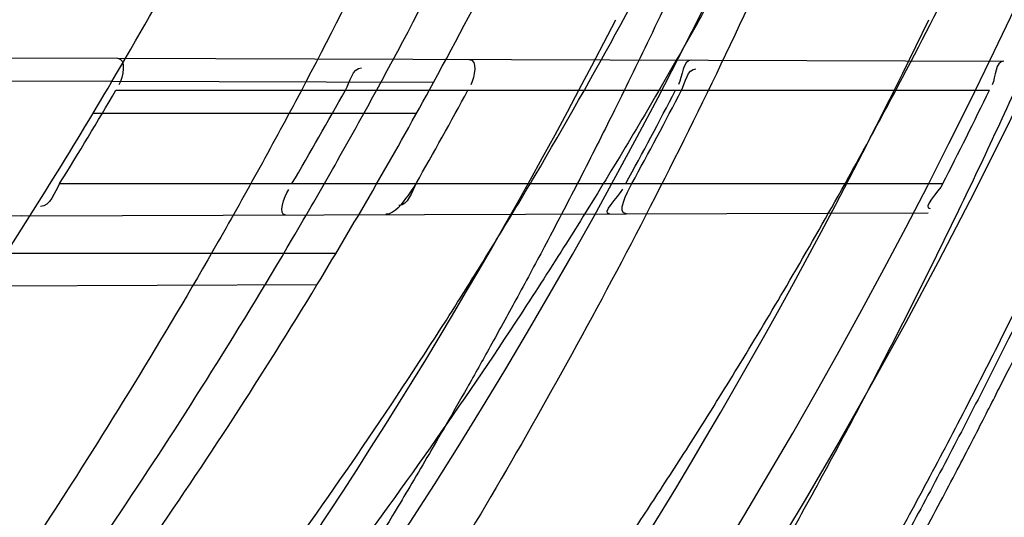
# Model space of a CAD drawing. Header units: millimetres. Extents: x 0 to 297, y 0 to 210.
# Tile 86 of 256: x 147.7256 to 147.7783, y 92.7212 to 92.7479. Entities that reach past the tile are written whole.
import ezdxf

# ---------------------------------------------------------------- set-up
doc = ezdxf.new("R2010")
doc.units = ezdxf.units.MM
doc.header["$LTSCALE"] = 16.335
doc.layers.get('0').update_dxf_attribs({"linetype": 'CONTINUOUS'})
for name, color, linetype in [('01_GLOBAL', 7, 'CONTINUOUS'), ('INTFCLR_1', 7, 'CONTINUOUS'), ('INTFCLR_144815', 7, 'CONTINUOUS')]:
    doc.layers.add(name, color=color, linetype=linetype)

msp = doc.modelspace()

# ---------------------------------------------------------------- linework, layer by layer
at = {"color": 7, "linetype": 'Continuous'}
msp.add_circle((148.2308034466, 92.1164639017), 1.9, dxfattribs=at)
at = {"color": 9, "linetype": 'Continuous'}
msp.add_arc((148.2308034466, 92.1164639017), 1.8756493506, 92.9674534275, 177.0325465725, dxfattribs=at)
at = {"layer": '01_GLOBAL', "color": 7, "linetype": 'Continuous'}
msp.add_circle((148.2308034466, 92.1164639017), 1.925, dxfattribs=at)
at = {"layer": 'INTFCLR_1', "color": 6, "linetype": 'Continuous'}
for p, q in [((147.6865936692, 92.74597212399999), (147.7308430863, 92.7458176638)), ((147.7305433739, 92.74456871), (147.724004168, 92.7445915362)), ((147.7257210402, 92.73737183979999), (147.6799342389, 92.73721201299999))]:
    msp.add_line(p, q, dxfattribs=at)
at = {"layer": 'INTFCLR_1', "color": 9, "linetype": 'Continuous'}
for p, q in [((147.7308430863, 92.7458176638), (147.7782655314, 92.7456521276)), ((147.7477448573, 92.7445086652), (147.7305433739, 92.74456871)), ((147.7307610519, 92.7441036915), (147.777493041, 92.7441036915)), ((147.7468344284, 92.7428536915), (147.7295275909, 92.7428536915)), ((147.727747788, 92.73910369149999), (147.7749982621, 92.73910369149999)), ((147.7257210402, 92.73737183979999), (147.7742184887, 92.7375411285)), ((147.742519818, 92.7353536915), (147.7248726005, 92.7353536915)), ((147.7415118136, 92.7336769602), (147.7237424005, 92.733614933))]:
    msp.add_line(p, q, dxfattribs=at)
at = {"layer": 'INTFCLR_1', "color": 7, "linetype": 'Continuous'}
msp.add_line((147.7468143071, 92.73910369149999), (147.7463799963, 92.7384573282), dxfattribs=at)
at = {"layer": 'INTFCLR_1', "color": 6, "linetype": 'Continuous'}
for centre, radius, start, end in [((147.5056636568, 92.8766036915), 0.3017258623, 270, 90.00000002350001), ((147.5056636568, 92.8766036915), 0.2867456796, 270, 90.00000002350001), ((147.5056636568, 92.8766036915), 0.2607760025, 326.7481499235, 329.5812702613), ((147.5056636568, 92.8766036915), 0.2757760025, 328.7836486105, 331.3802865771), ((147.505531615, 92.8764308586), 0.2612255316, 328.2843877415, 329.5648426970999), ((147.5057262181, 92.8767546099), 0.271871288, 329.5817052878, 330.7961649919), ((147.5055410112, 92.87643898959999), 0.2776216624, 330.3510127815, 331.531536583), ((147.5056869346, 92.87660042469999), 0.2873776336, 331.4155767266, 332.5448306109), ((147.5059956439, 92.87660036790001), 0.2873905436, 331.416991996, 332.5461806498), ((147.5056864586, 92.8766007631), 0.3023810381, 332.9534276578, 334.0122375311)]:
    msp.add_arc(centre, radius, start, end, dxfattribs=at)
at = {"layer": 'INTFCLR_1', "color": 9, "linetype": 'Continuous'}
for radius, start, end in [(0.2757760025, 331.3802865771, 334.6943264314), (0.2607760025, 329.5812702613, 333.1113287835), (0.2757760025, 325.2879487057, 328.7836486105)]:
    msp.add_arc((147.5056636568, 92.8766036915), radius, start, end, dxfattribs=at)
at = {"layer": 'INTFCLR_1', "color": 6, "linetype": 'Continuous'}
for points, knots in [([(147.7024190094, 93.0916036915), (147.7018087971, 93.0916036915), (147.7029114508, 93.08950324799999), (147.7038583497, 93.08834455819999), (147.7054058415, 93.0863113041), (147.7073153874, 93.0840115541), (147.7097564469, 93.0810765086), (147.7126098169, 93.0776680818), (147.7156703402, 93.073960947), (147.7186923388, 93.0702356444), (147.721505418, 93.0666872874), (147.7240879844, 93.06335701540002), (147.7264364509, 93.0602594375), (147.7285589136, 93.05739951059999), (147.7304701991, 93.0547707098), (147.7321890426, 93.05236174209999), (147.7337330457, 93.05015870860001), (147.7351142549, 93.0481557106), (147.7363481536, 93.04633959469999), (147.7374498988, 93.04469533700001), (147.7384368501, 93.0432038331), (147.7393145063, 93.04186262), (147.740301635, 93.0403384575), (147.7413416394, 93.03871140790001), (147.7424164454, 93.0370044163), (147.7434051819, 93.03541431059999), (147.7444675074, 93.0336832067), (147.7454727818, 93.0320194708), (147.7463989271, 93.0304656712), (147.7472040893, 93.0291000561), (147.7480924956, 93.0275744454), (147.7490691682, 93.0258742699), (147.7501439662, 93.02397450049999), (147.7513258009, 93.02184928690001), (147.7526254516, 93.0194658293), (147.7540567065, 93.016782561), (147.7556293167, 93.01375936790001), (147.7573520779, 93.0103498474), (147.7592357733, 93.0064972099), (147.7612959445, 93.00212210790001), (147.7635459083, 92.9971289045), (147.7659975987, 92.99139551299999), (147.7686600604, 92.9847751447), (147.771540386, 92.9770580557), (147.7745995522, 92.96806700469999), (147.7776353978, 92.9580497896), (147.7804347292, 92.9474285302), (147.7828479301, 92.9366846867), (147.7848548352, 92.9259114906), (147.7864550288, 92.91515159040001), (147.7876568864, 92.9044033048), (147.7884643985, 92.8936919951), (147.7888848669, 92.883007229), (147.788923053, 92.8723658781), (147.7885832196, 92.8617581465), (147.7878679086, 92.85118540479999), (147.7867790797, 92.8406561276), (147.7853146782, 92.8301491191), (147.7834744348, 92.81967840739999), (147.7812492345, 92.80922126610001), (147.7786373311, 92.7987909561), (147.7756726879, 92.7885321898), (147.7725298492, 92.77894344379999), (147.7694333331, 92.7704309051), (147.7665578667, 92.7631606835), (147.763914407, 92.756913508), (147.7614912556, 92.751504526), (147.7592772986, 92.74679278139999), (147.7572566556, 92.7426627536), (147.7554148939, 92.7390284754), (147.7537381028, 92.7358200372), (147.7522167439, 92.7329849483), (147.7508394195, 92.7304773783), (147.7495919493, 92.72825221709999), (147.7484619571, 92.7262722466), (147.7474378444, 92.724505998), (147.7465123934, 92.7229325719), (147.7456788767, 92.7215330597), (147.7447260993, 92.71995062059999), (147.7436842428, 92.71824390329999), (147.7424549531, 92.71626272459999), (147.7413949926, 92.7145809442), (147.7404087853, 92.71303704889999), (147.7395314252, 92.7116777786), (147.7385421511, 92.7101629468), (147.7374297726, 92.7084808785), (147.7361816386, 92.706620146), (147.7347816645, 92.7045655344), (147.7332139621, 92.7023025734), (147.7314607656, 92.69981828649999), (147.7295082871, 92.69710583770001), (147.7273377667, 92.6941536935), (147.7249300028, 92.69095159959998), (147.7222786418, 92.6875081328), (147.7193828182, 92.6838337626), (147.7162651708, 92.67997262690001), (147.7130841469, 92.6761093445), (147.7101062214, 92.67254834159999), (147.7075479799, 92.66947614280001), (147.7055504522, 92.6670757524), (147.7039276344, 92.6649548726), (147.7029496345, 92.6637602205), (147.7017963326, 92.66160369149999), (147.7024190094, 92.66160369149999)], [0, 0, 0, 0, 0.0038604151, 0.0075016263, 0.0124785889, 0.0188917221, 0.0268498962, 0.0364677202, 0.04706947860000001, 0.0572444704, 0.0668187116, 0.0757144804, 0.08390538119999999, 0.0914099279, 0.098245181, 0.1044667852, 0.1101313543, 0.1152642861, 0.1198589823, 0.1240215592, 0.1277856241, 0.1311734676, 0.1341617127, 0.1392736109, 0.1433897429, 0.1469230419, 0.1511192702, 0.1562389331, 0.1592204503, 0.1625628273, 0.1662680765, 0.1703891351, 0.1749670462, 0.1800766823, 0.185772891, 0.1921413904, 0.1993155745, 0.2073310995, 0.2163076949, 0.2264451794, 0.2379233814, 0.250953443, 0.2658909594, 0.2830621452, 0.3030578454, 0.3259639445, 0.3492662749, 0.372530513, 0.3956109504, 0.4185782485, 0.4413347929, 0.4640172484, 0.48651927, 0.5089682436, 0.5313242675, 0.553647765, 0.5759939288, 0.5982772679, 0.6207473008, 0.6432362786, 0.6658996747, 0.6887559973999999, 0.7107777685, 0.7297237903, 0.7460531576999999, 0.7602331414, 0.7726347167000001, 0.7835467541, 0.7931663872, 0.8017211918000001, 0.8093215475, 0.8160683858, 0.8220758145, 0.8274205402, 0.8322066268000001, 0.8364980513, 0.8403368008, 0.8437547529, 0.8468031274, 0.8520223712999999, 0.8564046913, 0.8615533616, 0.8645986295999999, 0.8679945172, 0.8717882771, 0.8760445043, 0.8807522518, 0.8859628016, 0.8917731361, 0.8981681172, 0.9051985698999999, 0.9129160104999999, 0.9213486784, 0.9305434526, 0.9404096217, 0.9509435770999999, 0.9619432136, 0.9720502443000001, 0.9803711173, 0.9870628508, 0.9922716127, 0.99606073, 1, 1, 1, 1]), ([(147.7024190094, 92.66160369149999), (147.7031143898, 92.66160369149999), (147.7043203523, 92.6624163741), (147.7061744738, 92.6635325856), (147.7083002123, 92.66507723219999), (147.710928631, 92.6670898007), (147.7140582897, 92.6696593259), (147.7175074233, 92.6726544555), (147.7210070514, 92.6758564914), (147.724310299, 92.6790215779), (147.7273371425, 92.6820373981), (147.7300923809, 92.6848835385), (147.7325889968, 92.6875456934), (147.7348455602, 92.6900206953), (147.7368773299, 92.69230773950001), (147.7387011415, 92.69440843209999), (147.7403405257, 92.6963368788), (147.7418089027, 92.69809721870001), (147.74312239, 92.69969855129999), (147.7442950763, 92.7011505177), (147.7453447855, 92.7024683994), (147.7462981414, 92.7036803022), (147.7472372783, 92.7048876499), (147.7482377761, 92.70618954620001), (147.7492999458, 92.7075906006), (147.7503509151, 92.70899661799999), (147.7513832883, 92.71039607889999), (147.7524574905, 92.7118722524), (147.7536466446, 92.7135309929), (147.7549757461, 92.71541616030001), (147.7564609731, 92.7175638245), (147.7581179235, 92.7200131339), (147.7599603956, 92.72280467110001), (147.7620026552, 92.725988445), (147.7642665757, 92.7296344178), (147.7667734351, 92.73382309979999), (147.7695429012, 92.73865281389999), (147.7725956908, 92.7442536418), (147.7759494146, 92.7507780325), (147.7796263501, 92.7584542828), (147.7835547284, 92.7673916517), (147.7874822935, 92.777309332), (147.7911546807, 92.7877658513), (147.7944163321, 92.7983650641), (147.7972390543, 92.8090034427), (147.7996322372, 92.81966957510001), (147.8015947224, 92.830307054), (147.8031423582, 92.84094476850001), (147.8042785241, 92.8515373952), (147.8050140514, 92.86210180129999), (147.805355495, 92.8726275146), (147.8053083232, 92.8831163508), (147.8048760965, 92.8935745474), (147.8040611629, 92.9039954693), (147.8028633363, 92.9143835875), (147.8012816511, 92.9247373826), (147.799316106, 92.935041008), (147.7969588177, 92.94531754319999), (147.7942058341, 92.9555541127), (147.7910435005, 92.9657625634), (147.7874805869, 92.97589100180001), (147.7836594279, 92.98555735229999), (147.7798256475, 92.9943126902), (147.7762354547, 93.0018480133), (147.7729615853, 93.0082575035), (147.7699846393, 93.0137592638), (147.767284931, 93.01850609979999), (147.7648405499, 93.0226260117), (147.7626315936, 93.0262165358), (147.7606351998, 93.029359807), (147.7588346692, 93.032115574), (147.7572125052, 93.0345383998), (147.7557564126, 93.0366668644), (147.7544486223, 93.0385420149), (147.7532796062, 93.0401903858), (147.7522307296, 93.04164776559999), (147.7512884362, 93.0429399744), (147.7503875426, 93.0441606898), (147.749451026, 93.0454152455), (147.7484191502, 93.0467800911), (147.7473563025, 93.048166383), (147.7462900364, 93.04953808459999), (147.7452102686, 93.0509094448), (147.7440251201, 93.0523937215), (147.7427013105, 93.0540257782), (147.7412185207, 93.05582248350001), (147.7395625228, 93.05779146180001), (147.7377136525, 93.05994306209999), (147.7356554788, 93.0622827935), (147.733366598, 93.0648176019), (147.7308303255, 93.0675463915), (147.7280323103, 93.07046241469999), (147.7249547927, 93.0735545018), (147.7215984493, 93.0767954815), (147.7180191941, 93.0800963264), (147.7144644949, 93.08320501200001), (147.7112102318, 93.085894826), (147.7084715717, 93.08800309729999), (147.7062664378, 93.089614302), (147.7043599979, 93.09076625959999), (147.7031273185, 93.0916036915), (147.7024190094, 93.0916036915)], [0, 0, 0, 0, 0.0042187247, 0.0081401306, 0.0133978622, 0.0200459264, 0.0282638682, 0.0379443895, 0.0477615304, 0.05703690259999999, 0.0656973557, 0.0736821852, 0.0810680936, 0.0878383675, 0.0940009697, 0.0996271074, 0.1047154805, 0.1093563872, 0.1135342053, 0.1172803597, 0.1206792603, 0.1237557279, 0.1266349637, 0.1299589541, 0.1337168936, 0.1373013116, 0.1406085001, 0.1442672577, 0.148377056, 0.1529904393, 0.1582606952, 0.164218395, 0.1709303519, 0.1785521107, 0.1871652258, 0.1969659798, 0.2081658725, 0.2209392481, 0.2356613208, 0.2526660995, 0.2725685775, 0.2948769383, 0.3173640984, 0.3397873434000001, 0.3621386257, 0.3841211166, 0.4060891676, 0.4277469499, 0.4493218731, 0.470705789, 0.4919793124, 0.5131981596, 0.5343255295, 0.5554668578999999, 0.5765984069, 0.5977513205, 0.6189954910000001, 0.6402209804, 0.6617015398, 0.6832900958, 0.7050415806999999, 0.7268239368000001, 0.7463339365, 0.7630160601, 0.7774553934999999, 0.7899931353, 0.8009638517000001, 0.8105830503, 0.8190545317, 0.8265380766, 0.8331730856, 0.8390248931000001, 0.8442268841, 0.8488182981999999, 0.8528943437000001, 0.8564866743, 0.8597116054, 0.8625968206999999, 0.8656908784, 0.8692094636, 0.8729771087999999, 0.8762884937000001, 0.879749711, 0.8835661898, 0.8878115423, 0.8924986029, 0.8976989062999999, 0.9034198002, 0.9097088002, 0.9166034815, 0.9241390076, 0.9323094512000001, 0.9411199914, 0.9506041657, 0.9606137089, 0.9706541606, 0.9792553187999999, 0.9862062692, 0.9916647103, 0.9957028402, 1, 1, 1, 1])]:
    msp.add_open_spline(points, degree=3, knots=knots, dxfattribs=at)
at = {"layer": 'INTFCLR_1', "color": 9, "linetype": 'Continuous'}
for points, knots in [([(147.7578360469, 92.9698354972), (147.7601299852, 92.9632788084), (147.7642956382, 92.9498053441), (147.7682613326, 92.93248715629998), (147.7702192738, 92.9209208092), (147.7710065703, 92.9154643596), (147.7714994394, 92.91179284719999), (147.7727052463, 92.90167889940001), (147.773864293, 92.88500070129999), (147.7737011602, 92.86826331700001), (147.7730932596, 92.8580308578), (147.7728153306, 92.8542968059), (147.7723459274, 92.84873943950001), (147.7710514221, 92.8369058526), (147.7680380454, 92.81906424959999), (147.7643540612, 92.80424827), (147.7618533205, 92.7957452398), (147.7608389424, 92.79241084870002), (147.7590123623, 92.7866911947), (147.7551536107, 92.7756507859), (147.7489882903, 92.76060143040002), (147.7426455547, 92.7476790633), (147.738554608, 92.74013645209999), (147.7370705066, 92.7374761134), (147.7348652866, 92.73359496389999), (147.7301153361, 92.725595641), (147.7225777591, 92.71408438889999), (147.7133378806, 92.7015190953), (147.7066749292, 92.69332205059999), (147.7028339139, 92.6888229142), (147.701385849, 92.6871436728), (147.6989422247, 92.68435085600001), (147.6944265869, 92.6793230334), (147.6895205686, 92.6740995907), (147.6850750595, 92.669442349), (147.6824472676, 92.6667048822), (147.6802613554, 92.6642911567), (147.6788390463, 92.6627654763), (147.6769884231, 92.6599424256), (147.6801672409, 92.66119888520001), (147.6819512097, 92.6622736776), (147.6841146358, 92.6635994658), (147.6860112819, 92.6648736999), (147.6882932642, 92.66645580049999), (147.6913846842, 92.6687204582), (147.6953415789, 92.671795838), (147.7012543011, 92.676661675), (147.7065470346, 92.68140832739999), (147.7111780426, 92.68584954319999), (147.7144972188, 92.6891252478), (147.7204790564, 92.69529289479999), (147.7290048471, 92.7049106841), (147.7390158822, 92.7176983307), (147.7461841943, 92.72817403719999), (147.7504450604, 92.7349871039), (147.7520181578, 92.7375755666), (147.7543852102, 92.74154715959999), (147.7594401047, 92.750464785), (147.7666547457, 92.7649396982), (147.771618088, 92.77703676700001), (147.7739207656, 92.78330257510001)], [0, 0, 0, 0, 0.0419449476, 0.0850695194, 0.1071739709, 0.1127634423, 0.1183584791, 0.1295423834, 0.1742656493, 0.2191961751, 0.2304978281, 0.2361598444, 0.2418057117, 0.2641744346, 0.3080240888, 0.3509528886, 0.3562644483, 0.3615432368, 0.3719979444, 0.3925183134, 0.4321501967, 0.4701192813, 0.4793724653, 0.4839620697, 0.48851378, 0.5063269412, 0.5401307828, 0.5715496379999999, 0.6004673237, 0.6038923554, 0.6072711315, 0.6138564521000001, 0.6263016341, 0.6480618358, 0.6572019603, 0.6650284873, 0.6713159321, 0.6759369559, 0.6799952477, 0.6841765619, 0.6887949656, 0.6950107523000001, 0.6986911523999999, 0.7027318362, 0.7117342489, 0.7218512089, 0.7329803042, 0.7579718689, 0.7647510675, 0.7717251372, 0.7861300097, 0.8166264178, 0.8492835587, 0.8841348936, 0.8932111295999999, 0.8978052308, 0.9024247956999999, 0.92112918, 0.9596906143, 1, 1, 1, 1]), ([(147.6811764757, 92.6616036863), (147.6810781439, 92.6616036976), (147.6808373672, 92.6616511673), (147.6808497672, 92.6620839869), (147.6811074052, 92.66252928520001), (147.6815528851, 92.66319115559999), (147.6822318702, 92.6640149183), (147.6835407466, 92.6654986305), (147.6855593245, 92.6676144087), (147.6883533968, 92.67047263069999), (147.6928736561, 92.67507601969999), (147.6978811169, 92.68027873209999), (147.7024841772, 92.6852758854), (147.7049756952, 92.68805332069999), (147.7064519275, 92.6897231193), (147.7103658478, 92.69419510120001), (147.7171547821, 92.70234315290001), (147.7265732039, 92.71484082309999), (147.7342592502, 92.7262958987), (147.7391039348, 92.7342592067), (147.7413524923, 92.7381219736), (147.7428653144, 92.74076896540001), (147.7470335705, 92.74827048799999), (147.7534974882, 92.7611245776), (147.7597854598, 92.7761068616), (147.7637211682, 92.7870999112), (147.7655837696, 92.7927940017), (147.7666180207, 92.7961131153), (147.7691666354, 92.8045735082), (147.7729221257, 92.8193173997), (147.7759956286, 92.83708214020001), (147.7773158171, 92.8488648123), (147.7777944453, 92.8543974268), (147.7780778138, 92.8581145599), (147.7786975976, 92.86830028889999), (147.7788639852, 92.8849640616), (147.7776820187, 92.90156740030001), (147.7764527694, 92.9116340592), (147.7759502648, 92.9152888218), (147.7751474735, 92.9207210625), (147.7731505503, 92.93223826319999), (147.7691057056, 92.949481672), (147.7648598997, 92.9628870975), (147.7625223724, 92.96940981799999)], [0, 0, 0, 0, 0.0008731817, 0.001718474, 0.0032338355, 0.0055641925, 0.0087322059, 0.0127298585, 0.0231213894, 0.0346993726, 0.0482226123, 0.08041255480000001, 0.0988155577, 0.1085507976, 0.1135449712, 0.1186069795, 0.1613231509, 0.207686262, 0.2575123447, 0.2837454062, 0.2904461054, 0.2972015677, 0.3108182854, 0.366650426, 0.4248609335, 0.4549769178, 0.4703146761, 0.4780576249, 0.4858477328, 0.5487775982, 0.6130123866, 0.6457680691, 0.6540347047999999, 0.6623246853, 0.6788711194, 0.7446474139, 0.8101273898, 0.8265053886, 0.8346996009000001, 0.8428861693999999, 0.8752668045, 0.9384714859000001, 1, 1, 1, 1]), ([(147.7786398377, 92.7838190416), (147.7762971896, 92.77758353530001), (147.7712466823, 92.7655438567), (147.7639124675, 92.75115066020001), (147.7587756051, 92.74228519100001), (147.7563693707, 92.7383353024), (147.7547696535, 92.73576002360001), (147.7504343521, 92.7289779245), (147.743140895, 92.7185503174), (147.7329609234, 92.7058269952), (147.7242940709, 92.6962590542), (147.7182143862, 92.69012306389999), (147.7148397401, 92.68686264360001), (147.7101283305, 92.68243898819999), (147.704745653, 92.6777121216), (147.6987350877, 92.6728666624), (147.694713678, 92.66980354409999), (147.691566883, 92.667543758), (147.6892555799, 92.66597146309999), (147.6866540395, 92.6642566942), (147.6840672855, 92.6627785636), (147.6817988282, 92.66160361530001), (147.6811764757, 92.6616036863)], [0, 0, 0, 0, 0.1254392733, 0.2455954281, 0.3039386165, 0.3183545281, 0.3326935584, 0.3610298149, 0.4699340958, 0.5721292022, 0.6676979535, 0.7128867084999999, 0.7347758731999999, 0.7560605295, 0.8345894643, 0.86959304, 0.9014329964, 0.9297831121, 0.9425142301, 0.954114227, 0.9882800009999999, 1, 1, 1, 1])]:
    msp.add_open_spline(points, degree=3, knots=knots, dxfattribs=at)
at = {"layer": 'INTFCLR_1', "color": 6, "linetype": 'Continuous'}
for points in [[(147.7308430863, 92.7458176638), (147.7313214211, 92.7458159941), (147.7311557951, 92.744796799), (147.730913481, 92.7443843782)], [(147.7496653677, 92.74575196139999), (147.7501167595, 92.74575038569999), (147.7499549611, 92.7447966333), (147.7497397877, 92.7443998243)], [(147.7615519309, 92.74571046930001), (147.7610577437, 92.7457121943), (147.7610813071, 92.7448412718), (147.7608534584, 92.7444027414)], [(147.7782655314, 92.7456521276), (147.77779476, 92.7456537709), (147.7778389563, 92.7448127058), (147.7776326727, 92.7443895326)], [(147.7430397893, 92.7441036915), (147.7432786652, 92.7445310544), (147.7434085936, 92.7452972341), (147.7438981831, 92.7452955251)], [(147.7610210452, 92.7441036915), (147.7612329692, 92.74451159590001), (147.7613284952, 92.7452512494), (147.7617881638, 92.7452496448)], [(147.727747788, 92.73910369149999), (147.7274678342, 92.7386506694), (147.7272485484, 92.73788577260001), (147.7267160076, 92.7378839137)], [(147.7398457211, 92.7374211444), (147.7393863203, 92.7374195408), (147.7397698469, 92.7383942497), (147.7400024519, 92.73879041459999)], [(147.757172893, 92.73748162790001), (147.7566724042, 92.7374798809), (147.757637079, 92.7383685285), (147.7578765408, 92.73880801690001)], [(147.758066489, 92.73748474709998), (147.7575180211, 92.73748283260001), (147.7580980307, 92.7386220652), (147.7583604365, 92.73910369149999)], [(147.7749982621, 92.73910369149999), (147.7747729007, 92.738662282), (147.7738331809, 92.7377743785), (147.7743287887, 92.7377761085)]]:
    msp.add_open_spline(points, degree=3, dxfattribs=at)
at = {"layer": 'INTFCLR_1', "color": 7, "linetype": 'Continuous'}
for points in [[(147.746814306, 92.73910369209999), (147.7465696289, 92.7386735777), (147.7463972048, 92.7379290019), (147.7459023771, 92.73793229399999)], [(147.7463799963, 92.7384573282), (147.746059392, 92.7380548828), (147.7457092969, 92.73747020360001), (147.7451947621, 92.7374684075)]]:
    msp.add_open_spline(points, degree=3, dxfattribs=at)
at = {"layer": 'INTFCLR_144815', "color": 6, "linetype": 'Continuous'}
for radius in [0.3190566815, 0.3040475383]:
    msp.add_circle((147.5056636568, 92.8766036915), radius, dxfattribs=at)
for radius, start, end in [(0.4398395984, 313.9937911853, 154.5150993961), (0.3305190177, 45.0000000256, 314.9999999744), (0.329927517, 44.99999995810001, 315.0000000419), (0.3294494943, 44.99999997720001, 315.0000000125), (0.3241269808, 308.490992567, 51.50900743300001), (0.3391361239, 316.9838592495, 43.0161407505), (0.3200091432, 313.9992414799, 46.00075850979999), (0.2978344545, 295.6072723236, 334.3927276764), (0.2828253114, 297.0737153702, 332.9262846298)]:
    msp.add_arc((147.5056636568, 92.8766036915), radius, start, end, dxfattribs=at)
at = {"layer": 'INTFCLR_144815', "color": 9, "linetype": 'Continuous'}
for centre, radius, start, end in [((147.5056636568, 92.8766036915), 0.4080560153, 292.4997540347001, 54.0964566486), ((147.5056765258, 92.87660676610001), 0.3618850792, 311.2505121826, 48.7494878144), ((147.5056636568, 92.87660369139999), 0.3298406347, 314.0862202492, 45.9137797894), ((147.5056636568, 92.8766036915), 0.3219531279, 313.8592910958, 46.1407088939), ((147.5056636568, 92.8766036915), 0.3198467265, 314.0319604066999, 45.9680396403), ((147.5056636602, 92.8766036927), 0.3681108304, 292.4997540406, 16.610836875)]:
    msp.add_arc(centre, radius, start, end, dxfattribs=at)
at = {"layer": 'INTFCLR_144815', "color": 6, "linetype": 'Continuous'}
for points, knots in [([(147.7284687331, 92.65410377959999), (147.7281248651, 92.65411009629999), (147.7284667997, 92.6553861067), (147.7289335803, 92.6559818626), (147.7294381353, 92.656793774), (147.7299269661, 92.65749477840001), (147.7305020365, 92.6583039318), (147.731162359, 92.6592026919), (147.7319099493, 92.66020143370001), (147.7327456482, 92.66130133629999), (147.7336709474, 92.66250732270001), (147.7346879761, 92.6638247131), (147.7357985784, 92.6652591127), (147.7370029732, 92.6668144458), (147.7382990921, 92.66849222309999), (147.7396836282, 92.6702928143), (147.7411548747, 92.6722190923), (147.7427145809, 92.6742789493), (147.7443650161, 92.6764816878), (147.746103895, 92.67883130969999), (147.7479255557, 92.6813277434), (147.749823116, 92.6839695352), (147.7517910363, 92.68675738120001), (147.7538223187, 92.689690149), (147.7559091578, 92.6927656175), (147.7580430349, 92.6959804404), (147.760214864, 92.6993301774), (147.7624151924, 92.7028094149), (147.7646343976, 92.70641190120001), (147.7668628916, 92.71013072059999), (147.7690913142, 92.71395848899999), (147.7713106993, 92.7178875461), (147.7735126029, 92.7219101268), (147.7756891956, 92.72601851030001), (147.7778333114, 92.73020512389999), (147.7799384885, 92.73446266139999), (147.781998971, 92.73878415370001), (147.7840096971, 92.7431630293), (147.785966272, 92.7475931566), (147.7878649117, 92.7520688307), (147.7897023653, 92.75658470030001), (147.7914762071, 92.7611366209), (147.7931808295, 92.76571122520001), (147.7948144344, 92.7703031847), (147.7963777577, 92.7749136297), (147.7978725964, 92.77954824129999), (147.7992992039, 92.7842086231), (147.8006556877, 92.7888890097), (147.801941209, 92.79358669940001), (147.803154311, 92.79829575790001), (147.8042942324, 92.8030117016), (147.8053612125, 92.8077336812), (147.806355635, 92.81246156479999), (147.8072778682, 92.8171953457), (147.8081281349, 92.82193449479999), (147.8089065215, 92.8266777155), (147.8096131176, 92.831423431), (147.8102481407, 92.8361706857), (147.8108118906, 92.84091921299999), (147.8113046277, 92.8456686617), (147.8117265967, 92.8504187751), (147.8120780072, 92.8551692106), (147.8123590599, 92.8599199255), (147.812569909, 92.86467073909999), (147.8127106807, 92.8694216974), (147.8127814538, 92.87417265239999), (147.8127822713, 92.87892366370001), (147.8127131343, 92.88367460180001), (147.8125740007, 92.8884255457), (147.8123647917, 92.8931763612), (147.8120853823, 92.8979270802), (147.8117356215, 92.9026774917), (147.8113153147, 92.90742751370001), (147.8108242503, 92.91217686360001), (147.8102621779, 92.9169253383), (147.8096288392, 92.921672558), (147.8089239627, 92.9264180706), (147.8081472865, 92.93116125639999), (147.8072985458, 92.9359014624), (147.8063774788, 92.9406379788), (147.8053839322, 92.9453695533), (147.804317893, 92.950094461), (147.8031794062, 92.9548110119), (147.8019684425, 92.9595180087), (147.8006848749, 92.96421469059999), (147.7993287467, 92.9688997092), (147.7979004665, 92.97357066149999), (147.7964007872, 92.97822446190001), (147.7948306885, 92.98285783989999), (147.7931912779, 92.987467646), (147.7914839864, 92.9920503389), (147.7897106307, 92.9966019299), (147.7878734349, 93.00111803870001), (147.7859750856, 93.0055938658), (147.7840187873, 93.01002417), (147.7820083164, 93.01440325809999), (147.7799480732, 93.0187249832), (147.7778431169, 93.02298277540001), (147.7756991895, 93.02716968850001), (147.773522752, 93.0312784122), (147.7713209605, 93.0353013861), (147.7691016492, 93.0392308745), (147.7668732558, 93.0430591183), (147.7646447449, 93.04677845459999), (147.7624254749, 93.0503814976), (147.7602250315, 93.0538613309), (147.7580530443, 93.0572116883), (147.7559189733, 93.0604271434), (147.7538319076, 93.0635032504), (147.7518003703, 93.06643665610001), (147.7498321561, 93.0692251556), (147.7479341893, 93.0718677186), (147.7461124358, 93.07436445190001), (147.7443718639, 93.076716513), (147.7427164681, 93.07892596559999), (147.7411492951, 93.0809956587), (147.7396725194, 93.0829290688), (147.7382875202, 93.0847301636), (147.7369950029, 93.086403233), (147.7357951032, 93.08795275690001), (147.7346874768, 93.08938331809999), (147.7336714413, 93.09069941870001), (147.7327460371, 93.0919055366), (147.7319101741, 93.0930056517), (147.7311625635, 93.0940044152), (147.7305021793, 93.0949032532), (147.72992705, 93.09571248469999), (147.7294381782, 93.0964135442), (147.7289336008, 93.0972254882), (147.7284668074, 93.0978212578), (147.728124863, 93.0990972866), (147.7284687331, 93.0991036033)], [0, 0, 0, 0, 0.0021236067, 0.0044659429, 0.005996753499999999, 0.007775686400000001, 0.0098091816, 0.0121043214, 0.0146687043, 0.0175100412, 0.0206343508, 0.0240542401, 0.0277864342, 0.0318356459, 0.0362005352, 0.040877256, 0.0458603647, 0.0511668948, 0.0568307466, 0.06285557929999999, 0.0692156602, 0.07591263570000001, 0.0829392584, 0.09028590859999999, 0.0979403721, 0.1058876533, 0.114110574, 0.1225900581, 0.1313055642, 0.140235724, 0.1493588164, 0.1586532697, 0.1680981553, 0.1776734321, 0.1873601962, 0.1971407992, 0.2069991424, 0.2169205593, 0.2268918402, 0.236901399, 0.2469387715, 0.256994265, 0.2670652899, 0.2770813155, 0.2870874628, 0.2971238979, 0.3071487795, 0.3171804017, 0.3272115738, 0.3372204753, 0.347205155, 0.3571681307, 0.3671107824, 0.3770356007, 0.3869457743, 0.396839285, 0.4067137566, 0.4165706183, 0.4264117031, 0.436238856, 0.4460529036, 0.4558561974, 0.465649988, 0.4754369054, 0.4852183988, 0.4949970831, 0.5047743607, 0.514552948, 0.5243342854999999, 0.5341210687, 0.5439147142, 0.5537177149, 0.5635313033, 0.5733577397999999, 0.5831983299, 0.5930548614, 0.6029285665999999, 0.6128203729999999, 0.6227310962, 0.6326618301, 0.642613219, 0.6525827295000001, 0.6625684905, 0.6725713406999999, 0.6825918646, 0.692631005, 0.7026858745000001, 0.7127502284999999, 0.7228203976, 0.7328919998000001, 0.7429592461, 0.7530154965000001, 0.7630529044, 0.7730624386, 0.783033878, 0.7929554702, 0.8028140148, 0.8125949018, 0.8222819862, 0.8318577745, 0.8413032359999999, 0.8505983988, 0.8597223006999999, 0.868653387, 0.8773699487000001, 0.8858505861, 0.894074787, 0.9020233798, 0.9096791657, 0.9170272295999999, 0.9240552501, 0.9307537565, 0.9371162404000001, 0.9431389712, 0.9488208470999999, 0.9541629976, 0.959168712, 0.963842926, 0.9681919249, 0.9722229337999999, 0.9759438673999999, 0.9793632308, 0.9824892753, 0.9853304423, 0.9878949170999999, 0.9901903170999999, 0.992224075, 0.994003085, 0.9955339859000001, 0.9978763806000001, 1, 1, 1, 1]), ([(147.7357237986, 93.0916036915), (147.7353758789, 93.0916036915), (147.7356994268, 93.09031299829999), (147.7361425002, 93.0896962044), (147.7366231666, 93.08886737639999), (147.7370888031, 93.0881506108), (147.737636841, 93.0873240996), (147.7382660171, 93.08640637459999), (147.7389780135, 93.08538740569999), (147.7397734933, 93.08426604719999), (147.740653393, 93.08303795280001), (147.7416183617, 93.0816995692), (147.742668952, 93.0802468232), (147.7438053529, 93.07867577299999), (147.7450274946, 93.076982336), (147.7463347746, 93.0751626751), (147.7477261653, 93.0732130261), (147.7491999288, 93.0711300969), (147.7507536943, 93.06891097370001), (147.7523842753, 93.0665534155), (147.7540876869, 93.06405588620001), (147.755859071, 93.0614177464), (147.7576927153, 93.05863933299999), (147.7595821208, 93.05572198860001), (147.7615200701, 93.0526681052), (147.7634987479, 93.04948109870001), (147.7655098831, 93.0461653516), (147.7675449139, 93.0427261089), (147.7695951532, 93.0391693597), (147.7716519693, 93.0355016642), (147.7737069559, 93.0317299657), (147.7757520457, 93.0278614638), (147.7777796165, 93.02390347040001), (147.7797825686, 93.0198632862), (147.7817543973, 93.01574804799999), (147.783689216, 93.01156464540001), (147.785581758, 93.0073196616), (147.7874273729, 93.0030193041), (147.7892219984, 92.99866937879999), (147.7909621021, 92.9942753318), (147.7926447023, 92.9898420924), (147.7942672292, 92.9853743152), (147.7958276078, 92.98087605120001), (147.7973240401, 92.9763512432), (147.7987551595, 92.9718031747), (147.8001197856, 92.9672351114), (147.8014170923, 92.9626496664), (147.8026463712, 92.958049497), (147.8038071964, 92.9534366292), (147.8048992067, 92.948813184), (147.8059222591, 92.944180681), (147.8068762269, 92.9395408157), (147.8077611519, 92.9348946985), (147.8085770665, 92.9302436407), (147.8093241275, 92.92558837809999), (147.8100024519, 92.92092994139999), (147.8106122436, 92.91626881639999), (147.8111536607, 92.9116057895), (147.8116269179, 92.90694109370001), (147.812032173, 92.9022753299), (147.8123696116, 92.897608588), (147.8126393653, 92.8929413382), (147.8128415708, 92.8882735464), (147.8129763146, 92.88360558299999), (147.8130436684, 92.8789373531), (147.8130436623, 92.8742691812), (147.8129762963, 92.8696009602), (147.8128415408, 92.8649330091), (147.812639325, 92.8602652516), (147.8123695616, 92.85559802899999), (147.8120321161, 92.85093134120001), (147.8116268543, 92.84626561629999), (147.8111535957, 92.84160099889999), (147.8106121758, 92.8369380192), (147.8100023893, 92.8322769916), (147.809324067, 92.8276186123), (147.8085770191, 92.82296346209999), (147.8077611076, 92.8183124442), (147.8068762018, 92.81366644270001), (147.8059222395, 92.80902661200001), (147.8048992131, 92.8043942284), (147.8038072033, 92.79977078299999), (147.8026464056, 92.79515801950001), (147.8014171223, 92.79055782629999), (147.8001198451, 92.7859724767), (147.7987552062, 92.7814043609), (147.7973241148, 92.7768563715), (147.7958276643, 92.77233149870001), (147.7942673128, 92.76783330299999), (147.7926447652, 92.76336546), (147.7909621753, 92.7589322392), (147.7892220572, 92.7545381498), (147.7874274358, 92.7501882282), (147.7855818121, 92.7458878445), (147.7836892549, 92.7416428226), (147.7817544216, 92.73745938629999), (147.7797825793, 92.7333441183), (147.7777796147, 92.7293039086), (147.7757520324, 92.7253458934), (147.7737069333, 92.7214773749), (147.7716519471, 92.71770567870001), (147.7695951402, 92.7140380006), (147.7675449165, 92.7104812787), (147.7655099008, 92.70704206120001), (147.763498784, 92.7037263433), (147.7615201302, 92.7005393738), (147.7595822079, 92.69748553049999), (147.7576928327, 92.6945682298), (147.7558592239, 92.6917898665), (147.7540878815, 92.68915178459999), (147.7523844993, 92.6866542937), (147.7507539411, 92.684296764), (147.7492001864, 92.68207765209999), (147.7477264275, 92.6799947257), (147.7463350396, 92.67804507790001), (147.7450277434, 92.6762253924), (147.7438055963, 92.6745319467), (147.7426691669, 92.6729608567), (147.7416185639, 92.67150809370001), (147.7406535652, 92.67016966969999), (147.7397736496, 92.6689415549), (147.7389781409, 92.6678201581), (147.7382661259, 92.6668011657), (147.7376369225, 92.6658834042), (147.7370888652, 92.6650568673), (147.7366232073, 92.664340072), (147.7361425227, 92.6635112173), (147.735699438, 92.66289440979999), (147.7353758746, 92.66160369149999), (147.7357237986, 92.66160369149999)], [0, 0, 0, 0, 0.0022415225, 0.0046949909, 0.0062948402, 0.0081515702, 0.0102713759, 0.0126610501, 0.0153273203, 0.0182777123, 0.0215194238, 0.0250604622, 0.0289080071, 0.0330699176, 0.0375525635, 0.0423627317, 0.0475050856, 0.0529841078, 0.05880161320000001, 0.0649581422, 0.07145189, 0.07827835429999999, 0.08543053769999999, 0.0928988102, 0.1006709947, 0.1087324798, 0.1170666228, 0.1256550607, 0.1344781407, 0.1435153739, 0.1527460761, 0.1621498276, 0.1717063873, 0.1813963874, 0.1912015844, 0.2011049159, 0.2110906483, 0.2211444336, 0.2312534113, 0.241406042, 0.2515916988, 0.2618021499, 0.2720286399, 0.2822654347, 0.2925056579, 0.3027455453, 0.312979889, 0.3232065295, 0.3334216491, 0.3436244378, 0.3538122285, 0.3639852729, 0.3741416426, 0.3842825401, 0.3944068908, 0.4045165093, 0.4146106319, 0.4246916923, 0.4347594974, 0.444816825, 0.4548636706, 0.4649030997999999, 0.474935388, 0.4849637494, 0.494988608, 0.5050132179, 0.5150380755, 0.5250663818, 0.5350986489, 0.5451379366, 0.5551847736, 0.565241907, 0.5753096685, 0.5853904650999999, 0.5954845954, 0.6055938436, 0.615718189, 0.6258587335, 0.636015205, 0.6461877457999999, 0.6563757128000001, 0.6665780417, 0.6767934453, 0.6870195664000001, 0.6972543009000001, 0.7074936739, 0.7177343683, 0.7279706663, 0.7381976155, 0.7484076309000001, 0.7585937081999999, 0.7687462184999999, 0.7788551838, 0.7889090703, 0.7988948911, 0.808798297, 0.8186035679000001, 0.82829363, 0.8378502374, 0.8472540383, 0.8564847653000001, 0.8655219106, 0.8743449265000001, 0.8829333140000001, 0.8912673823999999, 0.8993287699, 0.9071008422, 0.9145690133, 0.9217210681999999, 0.9285473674, 0.9350409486, 0.9411974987, 0.9470149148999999, 0.9524939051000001, 0.9576363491, 0.9624464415, 0.9669292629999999, 0.9710911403, 0.9749388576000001, 0.9784798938, 0.9817217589, 0.9846721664, 0.9873385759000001, 0.9897282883, 0.9918482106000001, 0.9937049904, 0.9953049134, 0.9977584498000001, 1, 1, 1, 1]), ([(147.7930286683, 92.8766036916), (147.7930286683, 92.87365185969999), (147.7929418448, 92.8677449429), (147.7925510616, 92.8588860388), (147.7918988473, 92.850026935), (147.7909832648, 92.8411683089), (147.7898024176, 92.8323115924), (147.7883542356, 92.823459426), (147.78663577, 92.8146158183), (147.7846446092, 92.8057865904), (147.7823800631, 92.7969797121), (147.7798403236, 92.7882070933), (147.7770278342, 92.7794826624), (147.7739451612, 92.7708246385), (147.7706006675, 92.76225608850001), (147.7670056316, 92.7538045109), (147.7631791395, 92.74550420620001), (147.7591475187, 92.7373952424), (147.7549462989, 92.7295251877), (147.7506219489, 92.72194611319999), (147.7462311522, 92.7147136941), (147.7418401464, 92.70788457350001), (147.7375209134, 92.7015108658), (147.7333466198, 92.6956354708), (147.7293849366, 92.6902872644), (147.7256928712, 92.6854776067), (147.7223132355, 92.681202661), (147.719272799, 92.6774445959), (147.7165878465, 92.6741754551), (147.7142575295, 92.6713602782), (147.7122827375, 92.6689721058), (147.7106428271, 92.6669506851), (147.7093543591, 92.6653473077), (147.7083339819, 92.66391942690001), (147.7076676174, 92.6630872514), (147.7070414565, 92.66160369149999), (147.7074681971, 92.66160369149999)], [0, 0, 0, 0, 0.0374136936, 0.0748639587, 0.1123780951, 0.1499879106, 0.1877264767, 0.2256114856, 0.2636616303, 0.3018965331, 0.3403130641, 0.3789003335, 0.4176356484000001, 0.4564792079, 0.4953691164, 0.5342020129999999, 0.5728718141, 0.611197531, 0.6489667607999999, 0.6859303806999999, 0.721782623, 0.7561939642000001, 0.788825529, 0.8193610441, 0.8475376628, 0.8731799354, 0.8962089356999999, 0.9166076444, 0.9344457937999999, 0.9498358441, 0.9629038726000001, 0.9737937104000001, 0.9826269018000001, 0.9895233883, 0.9945911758, 1, 1, 1, 1]), ([(147.7213403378, 92.65410377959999), (147.7210071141, 92.6541098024), (147.7213359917, 92.6553531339), (147.7218077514, 92.6559237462), (147.7223120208, 92.6567115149), (147.7228022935, 92.6573910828), (147.7233789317, 92.65817632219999), (147.7240414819, 92.6590487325), (147.7247918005, 92.66001853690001), (147.7256308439, 92.66108688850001), (147.7265597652, 92.66225816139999), (147.7275795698, 92.6635360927), (147.7286913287, 92.6649251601), (147.7298959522, 92.66642999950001), (147.7311942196, 92.66805558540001), (147.7325865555, 92.6698069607), (147.7340730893, 92.6716893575), (147.7356532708, 92.6737077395), (147.7373256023, 92.6758664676), (147.7390872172, 92.67816872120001), (147.7409338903, 92.6806164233), (147.7428603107, 92.6832104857), (147.7448603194, 92.685951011), (147.7469269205, 92.68883718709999), (147.7490522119, 92.6918670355), (147.7512274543, 92.6950373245), (147.7534432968, 92.69834369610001), (147.755689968, 92.7017807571), (147.7579575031, 92.70534224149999), (147.760235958, 92.7090211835), (147.7625156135, 92.7128101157), (147.7647871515, 92.71670126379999), (147.7670417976, 92.7206867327), (147.769271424, 92.7247586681), (147.771468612, 92.72890938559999), (147.7736266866, 92.73313148), (147.7757397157, 92.7374178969), (147.7778024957, 92.7417619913), (147.7798105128, 92.7461575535), (147.7817598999, 92.7505988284), (147.783647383, 92.7550805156), (147.7854702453, 92.7595978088), (147.7872262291, 92.76414628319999), (147.7889135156, 92.76872195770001), (147.7905306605, 92.7733212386), (147.7920765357, 92.7779408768), (147.7935503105, 92.78257800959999), (147.7949513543, 92.7872299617), (147.7962792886, 92.79189450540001), (147.7975338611, 92.7965695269), (147.7987150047, 92.8012533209), (147.7998227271, 92.8059442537), (147.8008571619, 92.8106410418), (147.8018184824, 92.8153424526), (147.8027069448, 92.8200475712), (147.8035228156, 92.8247555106), (147.8042664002, 92.82946561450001), (147.8049379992, 92.8341772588), (147.8055379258, 92.83889001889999), (147.8060664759, 92.8436035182), (147.8065239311, 92.84831749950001), (147.8069105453, 92.8530317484), (147.8072265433, 92.85774612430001), (147.8074721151, 92.8624605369), (147.8076474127, 92.8671749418), (147.8077525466, 92.87188931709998), (147.8077759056, 92.8750323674), (147.8077759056, 92.87660369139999)], [0, 0, 0, 0, 0.0040984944, 0.008657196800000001, 0.0116427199, 0.0151159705, 0.0190904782, 0.0235807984, 0.0286007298, 0.0341649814, 0.0402875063, 0.046984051, 0.05427110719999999, 0.0621670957, 0.0706888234, 0.0798547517, 0.0896814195, 0.1001853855, 0.1113776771, 0.1232622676, 0.1358345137, 0.1490837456, 0.1629968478, 0.1775559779, 0.1927364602, 0.2085082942, 0.2248364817, 0.2416821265, 0.2590032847, 0.276756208, 0.2948964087, 0.3133796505, 0.3321629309, 0.351205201, 0.3704678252, 0.3899149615, 0.4095138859, 0.4292348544, 0.4490512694, 0.4689395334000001, 0.4888788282, 0.5088510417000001, 0.5288411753, 0.5488351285, 0.5688220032, 0.588792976, 0.6087392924, 0.6286557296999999, 0.648536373, 0.6683785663, 0.6881787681, 0.7079363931, 0.7276497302, 0.747319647, 0.7669461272, 0.7865313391, 0.8060763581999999, 0.8255838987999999, 0.8450563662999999, 0.8644971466, 0.8839093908, 0.9032968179, 0.9226632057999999, 0.9420124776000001, 0.9613488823, 0.9806766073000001, 1, 1, 1, 1]), ([(147.7410646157, 92.6666953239), (147.7404495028, 92.6667060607), (147.7414902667, 92.6687506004), (147.7422383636, 92.669998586), (147.7435068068, 92.67199377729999), (147.7450324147, 92.67425719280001), (147.7469644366, 92.6770809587), (147.749250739, 92.6803970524), (147.7518249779, 92.6841593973), (147.7544960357, 92.6881195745), (147.7570670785, 92.6920129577), (147.7594260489, 92.69565973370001), (147.7615657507, 92.6990429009), (147.7634969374, 92.7021624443), (147.7652378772, 92.7050307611), (147.7667974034, 92.7076504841), (147.7681918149, 92.7100343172), (147.7694356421, 92.71219608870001), (147.770554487, 92.71417062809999), (147.7716380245, 92.71610900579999), (147.7727354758, 92.71810146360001), (147.7738302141, 92.72012141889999), (147.7748430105, 92.7220188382), (147.7757359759, 92.7237158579), (147.7765233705, 92.7252307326), (147.7772180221, 92.72658178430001), (147.7778635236, 92.7278499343), (147.7785130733, 92.7291394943), (147.7792189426, 92.7305559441), (147.7799993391, 92.73214104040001), (147.7808643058, 92.73392194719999), (147.781823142, 92.7359274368), (147.7828847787, 92.7381880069), (147.7840568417, 92.7407345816), (147.7853513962, 92.7436131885), (147.7867767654, 92.7468694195), (147.7883442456, 92.7505617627), (147.7900690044, 92.7547703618), (147.7919653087, 92.7595946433), (147.7940438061, 92.7651545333), (147.7963075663, 92.77157823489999), (147.7987602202, 92.779058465), (147.801338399, 92.78766065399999), (147.8038697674, 92.79709545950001), (147.8061867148, 92.8069390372), (147.8081973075, 92.8168443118), (147.8098957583, 92.8267823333), (147.8112827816, 92.83673854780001), (147.8123599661, 92.8467181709), (147.8131265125, 92.85669328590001), (147.813584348, 92.86665864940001), (147.8136860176, 92.8732924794), (147.8136860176, 92.87660369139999)], [0, 0, 0, 0, 0.0081673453, 0.0154284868, 0.025145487, 0.0374546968, 0.0524606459, 0.0702814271, 0.0910268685, 0.1129482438, 0.1337055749, 0.1529641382, 0.1706077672, 0.186847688, 0.2016713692, 0.2151515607, 0.2273221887, 0.2383348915, 0.2482619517, 0.2574513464, 0.2678158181, 0.2784602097, 0.2879526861, 0.2963692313, 0.3039179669, 0.3106181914, 0.316537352, 0.3228091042, 0.3297871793, 0.3375473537, 0.3462645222, 0.3560710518, 0.3670580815, 0.3794198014, 0.3932872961, 0.4089598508, 0.4266081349, 0.4465389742, 0.4693403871, 0.4954216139, 0.5253358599, 0.5597543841, 0.5999196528, 0.6445403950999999, 0.6894180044, 0.7341505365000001, 0.7787008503, 0.8232446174, 0.8675822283, 0.911936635, 0.9560410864, 1, 1, 1, 1]), ([(147.8284438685, 92.8766036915), (147.8284438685, 92.87331672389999), (147.8283379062, 92.8667352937), (147.8278604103, 92.8568643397), (147.8270625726, 92.84699248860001), (147.8259426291, 92.8371269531), (147.8244981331, 92.8272723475), (147.822726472, 92.81743526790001), (147.8206252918, 92.8076250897), (147.8181931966, 92.79785488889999), (147.8154305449, 92.78814219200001), (147.8123404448, 92.7785095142), (147.8089300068, 92.768985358), (147.8052119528, 92.75960503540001), (147.8012063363, 92.7504113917), (147.7969425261, 92.7414551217), (147.7924608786, 92.73279440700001), (147.7878141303, 92.7244937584), (147.783067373, 92.7166210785), (147.7782964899, 92.7092436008), (147.7735843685, 92.702422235), (147.7690150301, 92.696205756), (147.76466726, 92.69062626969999), (147.7606082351, 92.68569651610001), (147.7568899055, 92.6814113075), (147.7535474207, 92.6777488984), (147.7506009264, 92.6746811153), (147.7480577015, 92.67216286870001), (147.7459178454, 92.6701807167), (147.7441724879, 92.668633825), (147.7426557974, 92.6675345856), (147.7416594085, 92.6666849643), (147.7410646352, 92.6666953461)], [0, 0, 0, 0, 0.0421285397, 0.08434683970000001, 0.1266414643, 0.1690446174, 0.2115817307, 0.2542734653, 0.2971305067, 0.3401457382, 0.3832945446, 0.4265305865, 0.4697791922, 0.5129300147, 0.5558322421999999, 0.5982870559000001, 0.6400420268, 0.6807938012, 0.7201892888, 0.7578469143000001, 0.7933806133, 0.8264335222, 0.8567170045, 0.8840287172, 0.9082689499, 0.9294277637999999, 0.9475672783, 0.9627965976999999, 0.9752495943, 0.9850650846, 0.9923757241, 1, 1, 1, 1])]:
    msp.add_open_spline(points, degree=3, knots=knots, dxfattribs=at)
at = {"layer": 'INTFCLR_144815', "color": 9, "linetype": 'Continuous'}
for points, knots in [([(147.7764139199, 92.66757498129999), (147.7770282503, 92.66843706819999), (147.7794889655, 92.67191125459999), (147.7839716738, 92.67842132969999), (147.7899351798, 92.68756199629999), (147.7945186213, 92.6950707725), (147.7976662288, 92.7004768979), (147.7998753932, 92.7043498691), (147.8038094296, 92.71147318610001), (147.8093414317, 92.72221428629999), (147.8157225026, 92.7359603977), (147.8202095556, 92.7468518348), (147.8228413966, 92.75379643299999), (147.8238061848, 92.7564117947), (147.825251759, 92.76040364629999), (147.8283028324, 92.7692429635), (147.832563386, 92.7832376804), (147.8369216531, 92.80065655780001), (147.8398615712, 92.8156881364), (147.8415296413, 92.82649781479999), (147.8423733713, 92.8328216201), (147.8435181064, 92.84240925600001), (147.844750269, 92.856998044), (147.8451187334, 92.87002244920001), (147.845118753, 92.87660372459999)], [0, 0, 0, 0, 0.0141977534, 0.0570997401, 0.1060018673, 0.1605593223, 0.1750635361, 0.1899029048, 0.2203592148, 0.2841982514, 0.3519009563, 0.42356155, 0.4421237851, 0.4515054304, 0.4609492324, 0.4990648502, 0.5769114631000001, 0.6570654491, 0.7397891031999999, 0.7822307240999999, 0.8037455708, 0.8253529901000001, 0.9117316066, 1, 1, 1, 1]), ([(147.8277712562, 92.8642945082), (147.8275343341, 92.8577512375), (147.8266450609, 92.8441054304), (147.8244952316, 92.82703882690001), (147.8225220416, 92.815687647), (147.8215179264, 92.81050663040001), (147.8208267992, 92.8070819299), (147.8188637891, 92.79789942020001), (147.8151755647, 92.7833292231), (147.8102216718, 92.76764221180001), (147.8063955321, 92.7570873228), (147.8041443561, 92.7512505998), (147.8007896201, 92.7428857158), (147.7966571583, 92.7334650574), (147.792249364, 92.7243475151), (147.7897385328, 92.7193785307), (147.7860995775, 92.7123757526), (147.7806714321, 92.70258168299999), (147.7733968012, 92.69058336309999), (147.7675102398, 92.68155532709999), (147.763830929, 92.6761420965), (147.7622465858, 92.6738417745), (147.7612541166, 92.6724075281), (147.7588296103, 92.6689259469), (147.7553739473, 92.6640356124), (147.7521790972, 92.6594924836), (147.7505580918, 92.65700038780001), (147.749850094, 92.6558686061), (147.7492442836, 92.654765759), (147.7488357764, 92.6538983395), (147.7487958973, 92.6533442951), (147.7489086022, 92.65324597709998)], [0, 0, 0, 0, 0.0858001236, 0.1790833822, 0.2252548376, 0.2367557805, 0.2482389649, 0.2710367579, 0.3598009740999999, 0.445061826, 0.4864888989, 0.5069045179, 0.5270361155, 0.6045890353, 0.6416374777, 0.6597341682, 0.6775421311, 0.7450519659, 0.8064210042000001, 0.8613741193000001, 0.8862623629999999, 0.8921897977, 0.8979757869, 0.909117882, 0.9477859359, 0.9764348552, 0.98192108, 0.9867019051, 0.9940016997, 0.9980401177, 1, 1, 1, 1]), ([(147.7564460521, 92.65648110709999), (147.7563338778, 92.6565726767), (147.756379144, 92.65712512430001), (147.756811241, 92.6579639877), (147.7574390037, 92.6590479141), (147.7581735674, 92.66015636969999), (147.7598552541, 92.6626052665), (147.7631602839, 92.66706822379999), (147.7667310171, 92.6718761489), (147.7692366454, 92.6753014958), (147.7702621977, 92.6767126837), (147.7718989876, 92.6789757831), (147.7756984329, 92.6843006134), (147.7817762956, 92.69318455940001), (147.7892883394, 92.70499872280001), (147.7948969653, 92.7146518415), (147.7986568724, 92.7215555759), (147.801249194, 92.7264509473), (147.8057981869, 92.7354305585), (147.8100668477, 92.7447180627), (147.8135331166, 92.7529689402), (147.8158573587, 92.7587220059), (147.8198063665, 92.76912264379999), (147.8249212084, 92.78458639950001), (147.8287325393, 92.7989634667), (147.8307607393, 92.8080246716), (147.8314745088, 92.8114027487), (147.8325112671, 92.8165120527), (147.8345483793, 92.82770460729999), (147.8365680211, 92.8430173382), (147.8374675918, 92.8549404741), (147.8377248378, 92.85985918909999)], [0, 0, 0, 0, 0.0019511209, 0.0060578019, 0.0135221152, 0.0184240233, 0.0240553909, 0.0535050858, 0.0932797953, 0.1047395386, 0.110689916, 0.1167852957, 0.1423727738, 0.1988288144, 0.2618001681, 0.3309746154, 0.3492045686, 0.3677228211, 0.4056116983, 0.4848284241, 0.5053718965, 0.5261970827, 0.5684309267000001, 0.6552565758, 0.7455309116, 0.7687000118, 0.7803679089, 0.7920523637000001, 0.8389465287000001, 0.9336333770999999, 1, 1, 1, 1])]:
    msp.add_open_spline(points, degree=3, knots=knots, dxfattribs=at)

doc.saveas('drawing.dxf')
